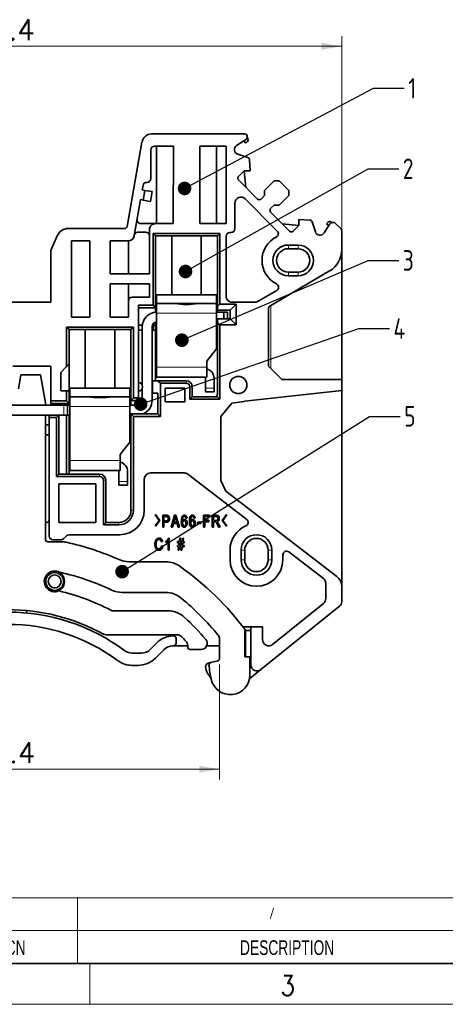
# Model space of a CAD drawing. Header units: millimetres. Extents: x 6 to 292, y 5 to 204.
# Tile 2 of 19: x 83 to 135, y 5 to 125. Entities that reach past the tile are written whole.
import ezdxf
from ezdxf import colors
from ezdxf.entities.mleader import LeaderData, LeaderLine
from ezdxf.enums import TextEntityAlignment as Align
from ezdxf.math import Vec2, Vec3

# ---------------------------------------------------------------- set-up
doc = ezdxf.new("R2010")
doc.units = ezdxf.units.MM
for name, color, linetype in [('Default', 7, 'Continuous'), ('TEXT', 7, 'Continuous'), ('可见', 7, 'Continuous'), ('图框', 7, 'Continuous'), ('尺寸层', 7, 'Continuous'), ('相切', 7, 'Continuous'), ('细实线', 7, 'Continuous'), ('轮廓线', 7, 'Continuous')]:
    doc.layers.add(name, color=color, linetype=linetype)
doc.styles.add('SEACAD_romans_shx', font='romans.shx')
doc.styles.add('SEACAD_Solid_Edge_ANSI', font='seans.ttf')
doc.dimstyles.new('DEGSON', dxfattribs={"dimtxt": 2.5, "dimasz": 2.5, "dimexe": 1.25, "dimexo": 0.75, "dimgap": 0.75, "dimtad": 1, "dimlfac": 0.666667, "dimdsep": 46, "dimtxsty": 'SEACAD_romans_shx', "dimblk1": '_SE_FILLED', "dimblk2": '_SE_FILLED', "dimsah": 1, "dimcen": 1.25, "dimadec": 1, "dimazin": 0, "dimtfac": 0.7, "dimtdec": 3, "dimtmove": 0, "dimatfit": 3, "dimfxl": 1, "dimtolj": 1, "dimarcsym": 0})

# ---------------------------------------------------------------- blocks, each defined once
blk = doc.blocks.new('_DOT')
at = {"color": 0}
blk.add_line((0, 0), (-1, 0), dxfattribs=at)
at = {"color": 0, "const_width": 0.333}
blk.add_lwpolyline([(-0.1665, 0, 1), (0.1665, 0, 1)], format="xyb", close=True, dxfattribs=at)
blk = doc.blocks.new('SE1')
at = {"layer": '可见', "color": 7, "linetype": 'Continuous', "lineweight": 35}
for p, q in [((99.07, 111.36), (110.46, 111.36)), ((110.76, 110.99), (110.85, 110.71)), ((96.07, 100.06), (97.88, 110.37)), ((99.41, 109.86), (101.72, 109.86)), ((99.68, 109.86), (99.68, 100.41)), ((101.72, 109.86), (101.71, 100.41)), ((104.95, 100.41), (104.95, 109.86)), ((104.95, 109.86), (108.18, 109.86)), ((106.98, 100.41), (106.98, 109.86)), ((108.18, 109.86), (108.18, 100.41)), ((110.56, 110.66), (109.46, 109.95)), ((110.58, 110.25), (110.32, 110.51)), ((110.77, 110.43), (110.58, 110.25)), ((98.96, 105.9), (98.96, 109.41)), ((109.6, 108.88), (110.82, 108.48)), ((111.03, 108.21), (111.11, 106.86)), ((110.38, 106.86), (109.68, 106.16)), ((111.11, 106.86), (110.38, 106.86)), ((110.38, 106.86), (110.59, 104.83)), ((98.02, 105.08), (97.92, 104.52)), ((98.46, 105.45), (98.51, 105.45)), ((112.02, 103.4), (109.68, 105.74)), ((112.86, 104.46), (114.03, 105.63)), ((114.03, 105.63), (114.66, 105.63)), ((114.66, 105.63), (115.83, 104.46)), ((97.92, 104.52), (98.23, 104.46)), ((98.23, 104.46), (98.02, 103.28)), ((99.12, 104.31), (98.23, 104.46)), ((98.91, 103.12), (99.12, 104.31)), ((112.44, 103.4), (112.86, 103.83)), ((112.86, 103.83), (112.86, 104.46)), ((115.83, 103.83), (114.66, 102.66)), ((115.83, 104.46), (115.83, 103.83)), ((97.71, 103.34), (96.93, 98.92)), ((98.02, 103.28), (97.71, 103.34)), ((98.91, 103.12), (98.02, 103.28)), ((109.23, 99.78), (109.23, 102.89)), ((110.51, 103.42), (114.43, 99.5)), ((114.03, 102.66), (113.6, 102.24)), ((114.66, 102.66), (114.03, 102.66)), ((115.94, 99.48), (113.6, 101.81)), ((99.55, 100.41), (97.73, 100.41)), ((101.71, 100.41), (99.55, 100.41)), ((108.18, 100.41), (104.95, 100.41)), ((115.03, 100.39), (117.06, 100.18)), ((116.36, 99.48), (117.06, 100.18)), ((117.06, 100.91), (118.41, 100.83)), ((117.06, 100.18), (117.06, 100.91)), ((118.68, 100.62), (119.08, 99.4)), ((120.15, 99.26), (120.86, 100.36)), ((120.44, 100.38), (120.63, 100.57)), ((120.71, 100.12), (120.44, 100.38)), ((122.18, 99.81), (121.56, 100.43)), ((87.52, 98.9), (86.76, 97.11)), ((88.9, 99.81), (95.77, 99.81)), ((97.39, 99.36), (98.35, 99.36)), ((98.8, 99.66), (98.8, 94.26)), ((99.24, 90.43), (99.25, 99.21)), ((99.25, 99.21), (107.42, 99.21)), ((99.25, 99.21), (99.55, 98.91)), ((99.54, 90.13), (99.55, 98.91)), ((99.55, 98.91), (107.12, 98.91)), ((101.53, 98.91), (101.53, 91.7)), ((105.13, 91.7), (105.13, 98.91)), ((107.42, 99.21), (107.12, 98.91)), ((107.12, 98.91), (107.12, 90.28)), ((107.42, 99.21), (107.42, 90.58)), ((108.17, 91.56), (108.17, 98.88)), ((108.78, 99.33), (108.62, 99.33)), ((122.31, 99.49), (122.31, 97.22)), ((89.27, 88.97), (89.27, 98.3)), ((91.52, 98.3), (89.27, 98.3)), ((91.52, 98.3), (91.52, 88.97)), ((94, 94.26), (94, 98.3)), ((96.19, 98.3), (94, 98.3)), ((96.24, 94.26), (96.24, 98.31)), ((115.78, 97.78), (116.98, 97.78)), ((86.76, 97.11), (86.76, 90.81)), ((116.98, 97.33), (115.78, 97.33)), ((122.31, 97.22), (122.31, 81.35)), ((98.8, 94.26), (94, 94.26)), ((113.45, 90.28), (120.83, 94.64)), ((115.78, 94.48), (116.98, 94.48)), ((116.98, 94.03), (115.78, 94.03)), ((94, 88.97), (94, 93.06)), ((94, 93.06), (98.8, 93.06)), ((96.24, 90.96), (96.24, 93.06)), ((98.8, 93.06), (98.8, 91.41)), ((99.65, 90.65), (99.65, 91.7)), ((99.65, 91.7), (107, 91.7)), ((107, 91.7), (107, 90.65)), ((114.36, 92.24), (112.11, 90.91)), ((76.26, 90.81), (86.76, 90.81)), ((96.24, 88.97), (96.24, 90.96)), ((98.8, 91.41), (96.69, 91.41)), ((97.44, 90.43), (99.24, 90.43)), ((97.44, 90.43), (97.44, 80.98)), ((99.24, 90.43), (99.54, 90.13)), ((99.65, 90.65), (101.88, 90.65)), ((99.65, 89.45), (99.65, 90.65)), ((99.65, 90.65), (99.65, 90.65)), ((107, 90.65), (99.65, 90.65)), ((101.08, 90.65), (101.08, 90.65)), ((104.77, 90.65), (107, 90.65)), ((105.58, 90.65), (105.58, 90.65)), ((107, 90.65), (107, 89.45)), ((107, 90.65), (107, 90.65)), ((107.12, 90.28), (107.42, 90.58)), ((107.12, 89.83), (107.12, 90.28)), ((107.42, 90.58), (109.41, 90.58)), ((109.41, 90.58), (108.66, 89.83)), ((111.73, 90.81), (108.92, 90.81)), ((109.41, 90.58), (109.41, 88.03)), ((113.36, 90.09), (113.45, 90.28)), ((97.44, 90.13), (99.54, 90.13)), ((99.54, 90.13), (99.54, 89.59)), ((99.65, 82.85), (99.65, 89.45)), ((107, 89.6), (107.91, 89.6)), ((107, 85.11), (107, 89.45)), ((107.12, 89.83), (107.12, 89.6)), ((108.66, 89.83), (107.12, 89.83)), ((107.91, 89.6), (108.36, 89.6)), ((107.91, 88.78), (107.91, 89.6)), ((108.36, 89.6), (108.36, 88.85)), ((108.66, 88.78), (108.66, 89.83)), ((113.36, 82.98), (113.36, 90.09)), ((91.52, 88.97), (89.27, 88.97)), ((96.24, 88.97), (94, 88.97)), ((97.44, 87.98), (97.93, 87.98)), ((99.15, 87.98), (99.54, 87.98)), ((99.54, 88.38), (99.54, 87.98)), ((99.54, 87.38), (99.54, 87.98)), ((107.12, 88.4), (107, 88.4)), ((107.12, 88.78), (108.66, 88.78)), ((107.12, 88.33), (107.12, 88.78)), ((107.12, 88.33), (107.12, 79.55)), ((107.42, 88.03), (107.12, 88.33)), ((109.41, 88.03), (107.42, 88.03)), ((107.42, 88.03), (107.42, 78.95)), ((108.36, 88.85), (108.28, 88.78)), ((109.41, 88.03), (108.66, 88.78)), ((88.67, 82.93), (88.67, 87.77)), ((88.67, 87.77), (96.85, 87.77)), ((88.67, 87.77), (88.97, 87.47)), ((88.97, 83.23), (88.97, 87.47)), ((88.97, 87.47), (96.54, 87.47)), ((90.95, 87.47), (90.95, 80.3)), ((94.55, 80.3), (94.55, 87.47)), ((96.85, 87.77), (96.54, 87.47)), ((96.54, 87.47), (96.54, 78.8)), ((96.85, 87.77), (96.84, 79.1)), ((97.92, 87.38), (97.44, 87.38)), ((97.92, 80.67), (97.92, 87.8)), ((99.12, 87.8), (99.12, 78.8)), ((99.54, 87.38), (99.12, 87.38)), ((99.54, 87.38), (99.54, 81.2)), ((107, 85.11), (105.8, 83.61)), ((88.97, 83.23), (88.67, 82.93)), ((88.97, 79.97), (88.97, 83.23)), ((105.8, 83.61), (105.8, 82.85)), ((82.11, 82.97), (86.76, 82.97)), ((83.08, 81.92), (82.78, 80.22)), ((85.48, 81.92), (83.08, 81.92)), ((86.08, 78.52), (85.48, 81.92)), ((86.76, 82.97), (86.76, 78.73)), ((88.67, 82.93), (87.96, 82.22)), ((87.96, 82.22), (87.96, 79.97)), ((87.96, 82.22), (87.96, 82.22)), ((99.65, 82.85), (99.65, 81.65)), ((105.8, 81.65), (105.8, 82.85)), ((114.99, 81.35), (113.36, 82.98)), ((97.44, 80.98), (97.44, 80.98)), ((97.44, 79.93), (97.44, 80.98)), ((99.17, 81.2), (99.84, 81.2)), ((99.17, 79.7), (99.17, 81.2)), ((105.5, 81.65), (99.65, 81.65)), ((99.84, 81.2), (103.29, 81.2)), ((100.14, 80.9), (99.84, 81.2)), ((100.14, 80.9), (100.14, 76.85)), ((103.29, 80.9), (100.14, 80.9)), ((105.5, 81.65), (105.8, 81.65)), ((105.65, 81.5), (105.65, 80.3)), ((106.7, 80.3), (106.7, 81.5)), ((122.31, 81.35), (114.99, 81.35)), ((122.31, 81.35), (122.31, 80.02)), ((87.96, 79.97), (88.67, 79.97)), ((88.67, 78.73), (88.67, 79.97)), ((88.67, 79.97), (88.97, 79.97)), ((88.97, 78.43), (88.97, 79.97)), ((89.07, 79.25), (89.07, 80.3)), ((89.07, 80.3), (96.42, 80.3)), ((96.42, 80.3), (96.42, 79.25)), ((97.44, 79.93), (97.44, 79.1)), ((97.44, 79.93), (97.44, 79.93)), ((97.92, 78.8), (97.92, 80.24)), ((99.84, 79.7), (99.17, 79.7)), ((99.84, 77.15), (99.84, 79.7)), ((100.74, 78.63), (100.74, 80.3)), ((100.74, 80.3), (103.14, 80.3)), ((103.14, 80.3), (103.14, 78.63)), ((103.74, 78.95), (103.74, 80.45)), ((104.04, 80.45), (104.04, 79.25)), ((105.65, 80.3), (105.65, 79.85)), ((106.7, 79.85), (105.65, 79.85)), ((106.7, 79.85), (106.7, 80.3)), ((110.45, 78.69), (122.31, 80.02)), ((122.31, 80.02), (122.31, 56.08)), ((86.08, 78.2), (86.08, 78.52)), ((86.76, 78.73), (88.67, 78.73)), ((86.76, 78.73), (86.76, 78.43)), ((86.76, 78.43), (88.97, 78.43)), ((87.17, 78.43), (87.17, 78.2)), ((88.67, 78.73), (88.97, 78.43)), ((88.67, 78.2), (88.67, 78.43)), ((88.97, 78.43), (88.97, 78.2)), ((89.07, 79.25), (91.3, 79.25)), ((89.07, 78.05), (89.07, 79.25)), ((89.07, 79.25), (89.07, 79.25)), ((96.42, 79.25), (89.07, 79.25)), ((90.5, 79.25), (90.5, 79.25)), ((94.19, 79.25), (96.42, 79.25)), ((95, 79.25), (95, 79.25)), ((96.42, 79.25), (96.42, 78.05)), ((96.42, 79.25), (96.42, 79.25)), ((96.84, 79.1), (96.54, 78.8)), ((96.54, 78.8), (97.44, 78.8)), ((96.54, 78.8), (96.54, 78.2)), ((96.84, 79.1), (97.44, 79.1)), ((97.44, 78.8), (97.44, 79.1)), ((103.14, 78.63), (100.74, 78.63)), ((103.74, 78.95), (104.04, 79.25)), ((107.42, 78.95), (103.74, 78.95)), ((104.04, 79.25), (107.12, 79.25)), ((107.12, 79.25), (107.42, 78.95)), ((107.51, 76.84), (108.89, 78.45)), ((110.39, 78.68), (108.89, 78.45)), ((88.33, 78.2), (74.68, 78.2)), ((88.33, 78.2), (88.78, 78.2)), ((89.07, 78.2), (88.78, 78.2)), ((88.78, 77), (88.78, 78.2)), ((89.07, 71.45), (89.07, 78.05)), ((96.42, 78.2), (97.32, 78.2)), ((96.42, 73.71), (96.42, 78.05)), ((99.84, 77.15), (96.54, 77.15)), ((96.54, 65.38), (96.54, 77.15)), ((96.54, 77.15), (96.84, 76.85)), ((100.14, 76.85), (99.84, 77.15)), ((88.33, 77), (74.68, 77)), ((86.08, 61.82), (86.08, 77)), ((86.53, 77), (86.53, 76.7)), ((87.43, 76.7), (86.53, 76.7)), ((86.53, 76.7), (86.53, 62.83)), ((87.43, 76.7), (87.73, 77)), ((87.43, 69.5), (87.43, 76.7)), ((87.73, 77), (87.73, 69.8)), ((88.78, 77), (88.33, 77)), ((88.67, 69.8), (88.67, 77)), ((88.78, 77), (89.07, 77)), ((88.97, 77), (88.97, 69.8)), ((96.54, 77), (96.42, 77)), ((100.14, 76.85), (96.84, 76.85)), ((96.84, 76.85), (96.84, 65.38)), ((107.51, 69), (107.51, 76.84)), ((86.08, 75.8), (86.53, 75.8)), ((86.08, 74.6), (86.53, 74.6)), ((96.42, 73.71), (95.22, 72.21)), ((95.22, 72.21), (95.22, 71.45)), ((89.07, 71.45), (89.07, 70.25)), ((95.22, 70.25), (95.22, 71.45)), ((87.73, 69.8), (87.43, 69.5)), ((87.73, 69.8), (92.71, 69.8)), ((94.92, 70.25), (89.07, 70.25)), ((94.92, 70.25), (95.22, 70.25)), ((95.07, 70.1), (95.07, 68.9)), ((96.12, 68.9), (96.12, 70.1)), ((98.91, 69.93), (103.05, 69.93)), ((92.71, 69.5), (87.43, 69.5)), ((87.73, 63.88), (87.73, 68.6)), ((87.73, 68.6), (92.26, 68.6)), ((92.26, 68.6), (92.26, 63.88)), ((93.16, 63.58), (93.16, 69.05)), ((93.46, 69.05), (93.46, 63.88)), ((95.07, 68.9), (95.07, 68.45)), ((96.12, 68.45), (96.12, 68.9)), ((98.16, 65.38), (98.16, 69.18)), ((103.5, 69.77), (110.7, 64.24)), ((108.15, 67.71), (107.51, 69)), ((96.12, 68.45), (95.07, 68.45)), ((121.72, 57.27), (108.15, 67.71)), ((86.08, 63.88), (86.23, 63.88)), ((87.73, 63.88), (92.26, 63.88)), ((93.16, 63.58), (93.46, 63.88)), ((93.46, 63.88), (95.04, 63.88)), ((99.5, 64.8), (99.53, 64.84)), ((99.99, 64.14), (99.5, 64.8)), ((99.5, 63.48), (99.99, 64.14)), ((99.53, 64.84), (100.06, 64.14)), ((100.06, 64.14), (99.53, 63.44)), ((100.42, 63.32), (100.42, 64.77)), ((100.57, 64.6), (100.57, 64.08)), ((100.57, 63.91), (100.57, 63.32)), ((101.47, 63.32), (101.88, 64.77)), ((101.78, 63.92), (102.15, 63.92)), ((101.88, 64.77), (102.04, 64.77)), ((102.15, 63.92), (101.96, 64.62)), ((102.04, 64.77), (102.48, 63.32)), ((103.39, 64.41), (103.26, 64.4)), ((104.38, 64.41), (104.25, 64.4)), ((104.67, 63.93), (105.08, 63.93)), ((104.67, 63.75), (104.67, 63.93)), ((105.08, 63.93), (105.08, 63.75)), ((105.4, 64.77), (106.13, 64.77)), ((105.4, 63.32), (105.4, 64.77)), ((105.55, 64.6), (105.55, 64.15)), ((106.13, 64.6), (105.55, 64.6)), ((105.55, 64.15), (106.06, 64.15)), ((105.55, 63.98), (105.55, 63.32)), ((106.06, 63.98), (105.55, 63.98)), ((106.06, 64.15), (106.06, 63.98)), ((106.13, 64.77), (106.13, 64.6)), ((106.47, 63.32), (106.47, 64.77)), ((106.62, 64.61), (106.62, 64.13)), ((106.62, 63.96), (106.62, 63.32)), ((107.7, 64.14), (108.22, 64.84)), ((108.22, 63.44), (107.7, 64.14)), ((108.26, 64.8), (107.77, 64.14)), ((107.77, 64.14), (108.26, 63.48)), ((108.22, 64.84), (108.26, 64.8)), ((86.54, 62.23), (86.54, 62.78)), ((95.04, 63.58), (93.16, 63.58)), ((99.53, 63.44), (99.5, 63.48)), ((100.57, 63.32), (100.42, 63.32)), ((101.62, 63.32), (101.47, 63.32)), ((101.74, 63.76), (101.62, 63.32)), ((102.19, 63.76), (101.74, 63.76)), ((102.32, 63.32), (102.19, 63.76)), ((102.48, 63.32), (102.32, 63.32)), ((105.08, 63.75), (104.67, 63.75)), ((105.55, 63.32), (105.4, 63.32)), ((106.62, 63.32), (106.47, 63.32)), ((107.43, 63.32), (107.25, 63.32)), ((108.26, 63.48), (108.22, 63.44)), ((88.12, 61.52), (86.38, 61.52)), ((88, 61.78), (86.99, 61.78)), ((88.65, 62.25), (88.32, 61.92)), ((88.97, 62.38), (95.16, 62.38)), ((100.41, 61.56), (100.27, 61.51)), ((100.81, 61.42), (100.81, 61.6)), ((101.07, 60.5), (101.07, 61.64)), ((101.12, 61.96), (101.21, 61.96)), ((101.21, 61.96), (101.21, 60.5)), ((102.23, 61.55), (102.45, 61.55)), ((102.23, 61.41), (102.23, 61.55)), ((102.43, 61.41), (102.23, 61.41)), ((102.37, 61.05), (102.43, 61.41)), ((102.45, 61.55), (102.52, 61.98)), ((102.54, 61.41), (102.48, 61.05)), ((102.52, 61.98), (102.63, 61.98)), ((102.77, 61.41), (102.54, 61.41)), ((102.63, 61.98), (102.56, 61.55)), ((102.56, 61.55), (102.79, 61.55)), ((102.72, 61.05), (102.77, 61.41)), ((102.79, 61.55), (102.86, 61.98)), ((102.88, 61.41), (102.83, 61.05)), ((102.86, 61.98), (102.97, 61.98)), ((103.03, 61.41), (102.88, 61.41)), ((102.97, 61.98), (102.9, 61.55)), ((102.9, 61.55), (103.03, 61.55)), ((103.03, 61.55), (103.03, 61.41)), ((100.29, 61.01), (100.43, 60.97)), ((101.21, 60.5), (101.07, 60.5)), ((102.23, 61.05), (102.37, 61.05)), ((102.23, 60.9), (102.23, 61.05)), ((102.35, 60.9), (102.23, 60.9)), ((102.29, 60.48), (102.35, 60.9)), ((102.4, 60.48), (102.29, 60.48)), ((102.46, 60.9), (102.4, 60.48)), ((102.69, 60.9), (102.46, 60.9)), ((102.48, 61.05), (102.72, 61.05)), ((102.63, 60.48), (102.69, 60.9)), ((102.74, 60.48), (102.63, 60.48)), ((102.8, 60.9), (102.74, 60.48)), ((103.03, 60.9), (102.8, 60.9)), ((102.83, 61.05), (103.03, 61.05)), ((103.03, 61.05), (103.03, 60.9)), ((108.66, 60.51), (108.66, 59.31)), ((110.01, 59.31), (110.01, 60.51)), ((110.46, 60.51), (110.46, 59.31)), ((113.31, 59.31), (113.31, 60.51)), ((113.76, 60.51), (113.76, 59.31)), ((115.83, 60.29), (120.07, 57.03)), ((100.79, 59.08), (96.3, 59.08)), ((115.11, 59.31), (115.11, 59.93)), ((120.36, 56.44), (120.36, 54.58)), ((122.31, 56.08), (122.31, 54.23)), ((95.48, 55.33), (100.76, 55.33)), ((83.76, 53.13), (83.76, 52.83)), ((101.06, 53.08), (94.42, 53.08)), ((122.03, 53.64), (112.43, 45.9)), ((120.08, 54), (113.85, 48.97)), ((111.21, 51.13), (110.23, 51.13)), ((110.46, 47.46), (110.46, 50.68)), ((110.46, 50.68), (110.58, 50.68)), ((110.58, 50.68), (111.21, 50.68)), ((111.21, 51.13), (112.63, 51.13)), ((111.21, 50.68), (111.21, 51.13)), ((111.21, 47.46), (111.21, 50.68)), ((112.63, 51.13), (112.63, 49.56)), ((93.53, 50.16), (102.19, 50.16)), ((101.76, 50.01), (101.66, 50.01)), ((102.06, 49.11), (102.06, 49.71)), ((107.38, 49.63), (107.38, 47.28)), ((99.75, 49.22), (98.89, 48.36)), ((99.53, 47.3), (100.6, 48.37)), ((101.66, 48.81), (101.76, 48.81)), ((103.48, 48.81), (101.76, 48.81)), ((103.48, 48.84), (103.48, 48.66)), ((103.78, 48.36), (105.11, 48.36)), ((107.38, 48.81), (105.8, 48.81)), ((97.83, 47.92), (96.7, 47.92)), ((107.16, 46.99), (106.3, 46.76)), ((110.58, 47.46), (110.46, 47.46)), ((111.21, 47.46), (110.58, 47.46)), ((111.09, 45.24), (111.09, 47.46)), ((111.09, 47.01), (111.21, 47.01)), ((111.21, 46.48), (111.21, 47.46)), ((96.7, 46.42), (97.41, 46.42)), ((105.99, 46.68), (106.28, 46.76)), ((112.43, 45.9), (111.04, 44.78)), ((106.33, 44.8), (105.9, 45.45))]:
    blk.add_line(p, q, dxfattribs=at)
for centre, radius in [((109.67, 80.68), 1.05), ((87.21, 56.68), 1.09), ((87.21, 56.68), 0.788)]:
    blk.add_circle(centre, radius, dxfattribs=at)
for centre, radius, start, end in [((99.07, 110.16), 1.2, 90, 170), ((110.46, 111.06), 0.3, 7.018, 90), ((110.31, 111.04), 0.45, 302.8022, 7.018), ((110.56, 110.64), 0.3, 315, 12.3465), ((99.41, 109.41), 0.45, 89.9917, 179.9917), ((109.78, 109.45), 0.6, 122.8022, 251.7709), ((110.73, 108.19), 0.3, 3.4987, 71.8021), ((98.51, 105.9), 0.45, 270, 359.9917), ((109.89, 105.95), 0.3, 135.0042, 225.0042), ((98.46, 105), 0.45, 90, 170), ((109.98, 102.89), 0.75, 45, 179.9917), ((112.22, 103.62), 0.3, 225.6549, 315), ((113.82, 102.02), 0.3, 135, 225), ((95.77, 100.11), 0.3, 270, 350), ((97.73, 100.86), 0.45, 170, 269.9917), ((99.55, 99.66), 0.75, 89.9917, 179.9964), ((118.39, 100.53), 0.3, 18.1979, 86.4771), ((120.84, 100.36), 0.3, 58.9336, 135), ((121.24, 100.11), 0.45, 44.9987, 147.1978), ((121.23, 101), 0.45, 238.9336, 260.7013), ((88.9, 98.31), 1.5, 90, 156.9866), ((96.19, 99.05), 0.75, 270, 350), ((97.39, 98.91), 0.45, 89.9917, 170), ((98.35, 98.91), 0.45, 359.9982, 89.9917), ((108.62, 98.88), 0.45, 89.9917, 179.9964), ((108.78, 99.78), 0.45, 269.9917, 359.9917), ((115.78, 95.91), 3.22, 117.0376, 243.2873), ((114.11, 99.18), 0.45, 297.0376, 45), ((116.15, 99.69), 0.3, 225, 315.0042), ((119.65, 99.59), 0.6, 198.2291, 327.1978), ((121.86, 99.49), 0.45, 0, 44.999), ((115.78, 95.91), 1.88, 90, 270), ((116.98, 95.91), 1.87, 270, 90), ((115.78, 95.91), 1.43, 90, 270), ((116.98, 95.91), 1.42, 270, 90), ((119.31, 97.22), 3, 300.5672, 0), ((114.13, 92.63), 0.45, 300.5672, 63.2873), ((108.92, 91.56), 0.75, 179.9964, 270), ((96.69, 90.96), 0.45, 90, 180), ((103.33, 99.62), 9.09, 260.8596, 279.1404), ((111.73, 91.56), 0.75, 270, 300.5676), ((99.72, 87.8), 1.8, 92.2913, 180), ((99.72, 87.8), 0.6, 96.8887, 180), ((99.54, 87.68), 0.3, 90, 270), ((105.5, 81.5), 1.2, 0, 75.5225), ((97.44, 80.45), 0.525, 270, 90), ((103.29, 80.45), 0.75, 0, 90), ((103.29, 80.45), 0.45, 0, 90), ((105.5, 81.5), 0.15, 0, 90), ((106.82, 79.55), 0.3, 270, 359.9965), ((92.75, 88.22), 9.09, 260.8596, 279.1404), ((97.32, 78.8), 0.6, 270, 360), ((97.32, 78.8), 1.8, 293.5565, 0), ((110.62, 77.2), 1.5, 96.3766, 98.9041), ((94.92, 70.1), 1.2, 0, 75.5225), ((92.71, 69.05), 0.75, 0.0042, 90), ((94.92, 70.1), 0.15, 0, 90), ((98.91, 69.18), 0.75, 90, 180), ((103.05, 69.18), 0.75, 52.4259, 90), ((92.71, 69.05), 0.45, 0.0042, 90), ((95.04, 65.38), 1.8, 270, 359.9958), ((95.04, 65.38), 1.5, 270, 359.9958), ((95.16, 65.38), 3, 270, 0), ((86.23, 64.18), 0.3, 270, 0), ((110.42, 63.88), 0.45, 293.4032, 52.4259), ((86.98, 62.83), 0.45, 180, 186.5671), ((111.88, 60.51), 3.23, 113.4032, 180), ((86.38, 61.82), 0.3, 180, 270), ((86.99, 62.23), 0.45, 180, 270), ((88, 62.23), 0.45, 270, 315), ((88.12, 59.12), 2.4, 77.6378, 90), ((81.51, 28.93), 33.3, 65.9546, 77.6378), ((88.97, 61.93), 0.45, 90, 135), ((100.38, 62.23), 0.912, 297.7669, 319.4521), ((111.88, 60.51), 1.88, 0, 180), ((111.88, 60.51), 1.43, 0, 180), ((115.56, 59.93), 0.45, 52.4259, 180), ((96.3, 62.08), 3, 245.9546, 270), ((100.79, 56.08), 3, 54.6186, 90), ((111.88, 59.31), 3.22, 180, 0), ((111.88, 59.31), 1.88, 180, 0), ((111.88, 59.31), 1.43, 180, 0), ((87.21, 56.68), 1.27, 61.2334, 293.7879), ((81.51, 28.93), 29.55, 64.5854, 77.6632), ((81.51, 28.93), 36.3, 36.8124, 54.6186), ((119.61, 56.44), 0.75, 0, 52.4259), ((120.81, 56.08), 1.5, 0, 52.4259), ((81.51, 28.93), 27.3, 62.5857, 76.8425), ((95.48, 58.33), 3, 244.5854, 270), ((100.76, 52.33), 3, 50.5588, 90), ((81.51, 28.93), 33.3, 39.4841, 50.5588), ((119.61, 54.58), 0.75, 308.8934, 0), ((121.56, 54.23), 0.75, 308.8836, 0), ((81.51, 28.93), 24.3, 61.3119, 118.6881), ((94.42, 53.83), 0.75, 242.5857, 270), ((101.06, 50.08), 3, 47.2544, 90), ((81.51, 28.93), 24, 53.4423, 126.5577), ((81.51, 28.93), 31.8, 40.5234, 47.2544), ((81.51, 28.93), 22.5, 53.4423, 126.5577), ((93.53, 50.91), 0.75, 241.3119, 270), ((101.66, 47.31), 2.7, 90, 135), ((101.76, 49.71), 0.3, 0, 90), ((102.19, 49.41), 0.75, 44.7172, 90), ((81.51, 28.93), 29.85, 43.1737, 44.7172), ((102.73, 48.84), 0.75, 0, 43.1737), ((105.11, 49.11), 0.75, 270, 40.5234), ((106.63, 49.63), 0.75, 0, 39.4841), ((113.38, 49.56), 0.75, 180, 308.8934), ((96.7, 49.42), 1.5, 233.4423, 270), ((97.83, 49.42), 1.5, 270, 315), ((101.66, 47.31), 1.5, 90, 135), ((101.76, 49.11), 0.3, 270, 0), ((103.78, 48.66), 0.3, 180, 270), ((96.7, 49.42), 3, 233.4423, 270), ((97.41, 49.42), 3, 270, 315), ((107.08, 47.28), 0.3, 285, 0), ((106.11, 46.24), 0.45, 105.0167, 181.4039), ((107.16, 46.27), 1.5, 181.4039, 213.2556), ((106.38, 46.47), 0.3, 105, 185.19), ((119.97, 47.71), 13.95, 185.19, 192.316), ((111.96, 46.48), 0.75, 180, 308.8836), ((108.69, 45.24), 2.4, 192.316, 360)]:
    blk.add_arc(centre, radius, start, end, dxfattribs=at)
for points, knots in [([(100.42, 64.77), (100.51, 64.77), (100.67, 64.77), (100.96, 64.78), (101.18, 64.69), (101.29, 64.32), (101.22, 63.95), (100.82, 63.9), (100.65, 63.91), (100.57, 63.91)], [0, 0, 0, 0, 0.125, 0.25, 0.375, 0.5, 0.75, 0.875, 1, 1, 1, 1]), ([(102.82, 64.07), (102.91, 64.26), (103.19, 64.32), (103.39, 64.03), (103.44, 63.69), (103.23, 63.23), (102.85, 63.31), (102.69, 63.63), (102.69, 64.2), (102.74, 64.5), (102.85, 64.72), (103.12, 64.81), (103.33, 64.67), (103.38, 64.51), (103.39, 64.41)], [0, 0, 0, 0, 0.125, 0.1875, 0.25, 0.375, 0.5, 0.625, 0.6875, 0.75, 0.8125, 0.875, 0.9375, 1, 1, 1, 1]), ([(103.26, 64.4), (103.25, 64.45), (103.23, 64.53), (103.15, 64.63), (103.01, 64.63), (102.9, 64.53), (102.85, 64.41), (102.82, 64.2), (102.82, 64.07)], [0, 0, 0, 0, 0.125, 0.25, 0.375, 0.5, 0.75, 1, 1, 1, 1]), ([(102.84, 63.79), (102.84, 63.73), (102.86, 63.57), (103.09, 63.36), (103.31, 63.62), (103.24, 64.12), (102.97, 64.12), (102.86, 63.95), (102.84, 63.84), (102.84, 63.79)], [0, 0, 0, 0, 0.097913, 0.279597, 0.461282, 0.642966, 0.824651, 0.912325, 1, 1, 1, 1]), ([(103.82, 64.07), (103.86, 64.15), (103.98, 64.28), (104.24, 64.25), (104.38, 64.03), (104.43, 63.69), (104.23, 63.23), (103.84, 63.31), (103.68, 63.63), (103.68, 64.21), (103.73, 64.5), (103.85, 64.72), (104.11, 64.81), (104.33, 64.67), (104.37, 64.51), (104.38, 64.41)], [0, 0, 0, 0, 0.0625, 0.125, 0.1875, 0.25, 0.375, 0.5, 0.625, 0.6875, 0.75, 0.8125, 0.875, 0.9375, 1, 1, 1, 1]), ([(104.25, 64.4), (104.24, 64.45), (104.22, 64.53), (104.11, 64.66), (103.93, 64.6), (103.86, 64.44), (103.83, 64.3), (103.82, 64.17), (103.82, 64.07)], [0, 0, 0, 0, 0.125, 0.25, 0.5, 0.625, 0.75, 1, 1, 1, 1]), ([(103.84, 63.79), (103.84, 63.73), (103.85, 63.61), (104.01, 63.39), (104.22, 63.5), (104.28, 63.74), (104.25, 63.99), (104.09, 64.14), (103.87, 64.04), (103.84, 63.88), (103.84, 63.79)], [0, 0, 0, 0, 0.097753, 0.223969, 0.350186, 0.494082, 0.637978, 0.744881, 0.851784, 1, 1, 1, 1]), ([(106.47, 64.77), (106.61, 64.77), (106.79, 64.77), (107.15, 64.77), (107.32, 64.63), (107.38, 64.19), (107.19, 64.01), (107.04, 63.98)], [0, 0, 0, 0, 0.25, 0.375, 0.5, 0.75, 1, 1, 1, 1]), ([(107.25, 63.32), (107.22, 63.38), (107.18, 63.47), (107.13, 63.57), (107.06, 63.73), (106.97, 63.88), (106.92, 63.94), (106.86, 63.96)], [0, 0, 0, 0, 0.25, 0.375, 0.5, 0.75, 1, 1, 1, 1]), ([(107.04, 63.98), (107.1, 63.94), (107.17, 63.86), (107.3, 63.6), (107.37, 63.44), (107.43, 63.32)], [0, 0, 0, 0, 0.25, 0.5, 1, 1, 1, 1]), ([(100.43, 60.97), (100.39, 60.76), (100.24, 60.48), (99.62, 60.44), (99.44, 61.08), (99.49, 61.62), (99.76, 62.01), (100.25, 61.97), (100.38, 61.72), (100.41, 61.56)], [0, 0, 0, 0, 0.125, 0.25, 0.5, 0.625, 0.75, 0.875, 1, 1, 1, 1])]:
    blk.add_open_spline(points, degree=3, knots=knots, dxfattribs=at)
for points in [[(100.57, 64.08), (100.63, 64.08), (100.74, 64.08), (100.94, 64.07), (101.08, 64.15), (101.12, 64.35), (101.06, 64.55), (100.95, 64.6), (100.73, 64.6), (100.63, 64.6), (100.57, 64.6)], [(101.96, 64.62), (101.92, 64.38), (101.84, 64.15), (101.78, 63.92)], [(106.62, 64.13), (106.68, 64.13), (106.79, 64.13), (106.99, 64.12), (107.15, 64.18), (107.21, 64.37), (107.17, 64.55), (106.98, 64.62), (106.8, 64.61), (106.68, 64.61), (106.62, 64.61)], [(106.86, 63.96), (106.81, 63.97), (106.7, 63.96), (106.62, 63.96)], [(100.27, 61.51), (100.24, 61.66), (100.14, 61.83), (99.78, 61.82), (99.63, 61.52), (99.62, 61.17), (99.63, 60.88), (99.9, 60.58), (100.2, 60.7), (100.27, 60.89), (100.29, 61.01)], [(100.81, 61.6), (100.95, 61.68), (101.07, 61.82), (101.12, 61.96)]]:
    blk.add_open_spline(points, degree=3, dxfattribs=at)
at = {"layer": '相切', "color": 7, "linetype": 'Continuous', "lineweight": 13}
for p, q in [((115.78, 97.78), (115.78, 97.33)), ((116.98, 97.33), (116.98, 97.78)), ((115.78, 94.03), (115.78, 94.48)), ((116.98, 94.48), (116.98, 94.03)), ((113.64, 90.39), (113.64, 82.7)), ((107, 89.45), (99.65, 89.45)), ((99.65, 82.85), (105.8, 82.85)), ((103.29, 80.9), (103.29, 81.2)), ((103.74, 80.45), (104.04, 80.45)), ((105.65, 80.3), (106.7, 80.3)), ((88.33, 77), (88.33, 78.2)), ((96.42, 78.05), (89.07, 78.05)), ((89.07, 71.45), (95.22, 71.45)), ((92.71, 69.8), (92.71, 69.5)), ((93.46, 69.05), (93.16, 69.05)), ((95.07, 68.9), (96.12, 68.9)), ((96.84, 65.38), (96.54, 65.38)), ((95.04, 63.58), (95.04, 63.88)), ((110.01, 60.51), (110.46, 60.51)), ((113.31, 60.51), (113.76, 60.51)), ((110.01, 59.31), (110.46, 59.31)), ((113.31, 59.31), (113.76, 59.31)), ((110.58, 47.46), (110.58, 50.68))]:
    blk.add_line(p, q, dxfattribs=at)
blk.add_circle((87.21, 56.68), 1.24, dxfattribs=at)
blk = doc.blocks.new('DMBLK18')
at = {"layer": '尺寸层', "linetype": 'Continuous', "lineweight": 13, "transparency": 16777216}
for points in [[(43.21, 122.49), (40.71, 122.08), (43.21, 121.66)], [(119.81, 122.49), (119.81, 121.66), (122.31, 122.08)]]:
    blk.add_hatch(color=7, dxfattribs=at).paths.add_polyline_path(points)
at = {"layer": '尺寸层', "color": 7, "linetype": 'Continuous', "lineweight": 13, "transparency": 16777216}
for p, q in [((40.71, 82.1), (40.71, 123.33)), ((122.31, 97.97), (122.31, 123.33)), ((122.31, 122.08), (40.71, 122.08))]:
    blk.add_line(p, q, dxfattribs=at)
at = {"layer": '尺寸层', "color": 7, "linetype": 'Continuous', "lineweight": 13, "transparency": 16777216, "style": 'SEACAD_romans_shx'}
blk.add_text('54.4', height=2.5, dxfattribs=at).set_placement((77.28, 125.33), align=Align.TOP_LEFT)
blk = doc.blocks.new('_SE_FILLED')
at = {"color": 0}
blk.add_line((0, 0), (-1, 0), dxfattribs=at)
blk.add_solid([(0, 0), (-1, -0.1665), (-1, 0.1665), (0, 0)], dxfattribs=at)
blk = doc.blocks.new('DMBLK20')
at = {"layer": '尺寸层', "linetype": 'Continuous', "lineweight": 13, "transparency": 16777216}
for points in [[(58.24, 33.32), (58.24, 34.15), (55.74, 33.74)], [(104.88, 33.32), (107.38, 33.74), (104.88, 34.15)]]:
    blk.add_hatch(color=7, dxfattribs=at).paths.add_polyline_path(points)
at = {"layer": '尺寸层', "color": 7, "linetype": 'Continuous', "lineweight": 13, "transparency": 16777216}
for p, q in [((55.74, 45.88), (55.74, 32.49)), ((107.38, 46.53), (107.38, 32.49)), ((107.38, 33.74), (55.74, 33.74))]:
    blk.add_line(p, q, dxfattribs=at)
at = {"layer": '尺寸层', "color": 7, "linetype": 'Continuous', "lineweight": 13, "transparency": 16777216, "style": 'SEACAD_romans_shx'}
blk.add_text('34.4', height=2.5, dxfattribs=at).set_placement((77.34, 36.99), align=Align.TOP_LEFT)
blk = doc.blocks.new('SE6')
at = {"layer": '细实线', "color": 7, "linetype": 'Continuous', "lineweight": 13}
for p, q in [((73, 18), (73, 14)), ((90, 18), (90, 14)), ((140, 18), (140, 14)), ((153, 18), (153, 14)), ((65, 14), (167, 14)), ((73, 14), (73, 10)), ((90, 14), (90, 10)), ((140, 14), (140, 10)), ((153, 14), (153, 10))]:
    blk.add_line(p, q, dxfattribs=at)
blk.add_lwpolyline([(65, 10), (65, 18), (167, 18), (167, 10), (65, 10)], dxfattribs=at)
at = {"layer": '细实线', "color": 7, "linetype": 'Continuous', "lineweight": 5, "style": 'SEACAD_Solid_Edge_ANSI', "width": 0.7}
for s, p in [('REV', (67.6, 12.83)), ('ECN', (80.1, 12.83)), ('DESCRIPTION', (109.87, 12.83)), ('DRFT', (144.63, 12.83)), ('DATE', (158.13, 12.83))]:
    blk.add_text(s, height=1.8, dxfattribs=at).set_placement(p, align=Align.TOP_LEFT)
blk = doc.blocks.new('A4-drawing_frame')
at = {"layer": '细实线', "color": 7, "linetype": 'Continuous', "lineweight": 13}
for p, q in [((-200.5, 5), (-200.5, 0)), ((-286.5, 0), (0, 0))]:
    blk.add_line(p, q, dxfattribs=at)
at = {"layer": '轮廓线', "color": 7, "linetype": 'Continuous', "lineweight": 35}
blk.add_line((-282, 5), (-5, 5), dxfattribs=at)
at = {"layer": 'TEXT', "insert": (-176.29, 1.04), "char_height": 2.5, "width": 1.8836, "attachment_point": 8, "style": 'SEACAD_romans_shx'}
blk.add_mtext('{\\fromans|b0||i0||c0|p34;\\C7;\\H2.5;\\W0.8;3}', dxfattribs=at)

msp = doc.modelspace()

# ---------------------------------------------------------------- block references
at = {"layer": '图框', "color": 7}
msp.add_blockref('A4-drawing_frame', (292, 5), dxfattribs=at)
at = {"layer": '尺寸层'}
msp.add_blockref('SE1', (0, 0), dxfattribs=at)
at = {"layer": '细实线'}
msp.add_blockref('SE6', (0, 0), dxfattribs=at)

# ---------------------------------------------------------------- dimensions: what is measured, and where the dimension line sits
at = {"layer": '尺寸层', "color": 7, "linetype": 'Continuous', "lineweight": 13}
dim = msp.add_linear_dim(base=(40.708, 122.076), p1=(122.308, 81.353), p2=(40.708, 81.353), text='\\A1;<>', dimstyle='DEGSON', dxfattribs=at)
dim.commit()
dim.dimension.update_dxf_attribs({"geometry": 'DMBLK18', "text_midpoint": (81.508, 122.076), "dimtype": 160})
dim = msp.add_linear_dim(base=(55.744, 33.737), p1=(107.38, 47.282), p2=(55.744, 46.626), text='\\A1;<>', dimstyle='DEGSON', override={"dimdec": 1}, dxfattribs=at)
dim.commit()
dim.dimension.update_dxf_attribs({"geometry": 'DMBLK20', "text_midpoint": (81.562, 33.737), "dimtype": 160})

# ---------------------------------------------------------------- leaders
at = {"layer": 'Default', "color": 7, "linetype": 'Continuous', "lineweight": 13}
ml = msp.add_multileader_mtext('Standard', dxfattribs=at)
ml.set_content('{\\pxsm0.9;\\fSolid Edge ANSI|b0||i0||c0|p34;\\W0.7;/\\P}', color=7)
ml.set_leader_properties()
ml.set_arrow_properties(name='DOT')
ml.build(insert=Vec2(0, 0))
ml.multileader.update_dxf_attribs({"leader_type": 0, "dogleg_length": 0, "arrow_head_size": 1.44})
ctx = ml.context
ctx.base_point, ctx.char_height, ctx.arrow_head_size, ctx.landing_gap_size = Vec3(111.62, 16.115), 1.44, 1.44, 0.504
ctx.text_align_type = 1
ctx.mtext.insert, ctx.mtext.alignment = Vec3(113.778, 16.837), 2
at = {"layer": '尺寸层', "color": 7, "linetype": 'Continuous', "lineweight": 13}
ml = msp.add_multileader_mtext('Standard', dxfattribs=at)
ml.set_content('{\\pxsm0.9;\\fSolid Edge ANSI|b0||i0||c0|p34;\\W0.8;1\\P}', color=7)
ml.set_leader_properties()
ml.set_arrow_properties(name='DOT')
ml.build(insert=Vec2(0, 0))
ml.multileader.update_dxf_attribs({"dogleg_length": 3.75, "arrow_head_size": 2.5})
ctx = ml.context
ctx.base_point, ctx.char_height, ctx.arrow_head_size, ctx.landing_gap_size = Vec3(128.449, 117.699), 2.5, 2.5, 0.5
notes = []
notes.append((ctx, [(0, (1, 1, 0), (126.199, 116.949), (1, 0), 3.75, [(0, [(103.095, 104.707)], 0, [])])]))
ctx.mtext.insert = Vec3(130.449, 118.2)
ml = msp.add_multileader_mtext('Standard', dxfattribs=at)
ml.set_content('{\\pxsm0.9;\\fSolid Edge ANSI|b0||i0||c0|p34;\\W0.8;2\\P}', color=7)
ml.set_leader_properties()
ml.set_arrow_properties(name='DOT')
ml.build(insert=Vec2(0, 0))
ml.multileader.update_dxf_attribs({"dogleg_length": 3.75, "arrow_head_size": 2.5})
ctx = ml.context
ctx.base_point, ctx.char_height, ctx.arrow_head_size, ctx.landing_gap_size = Vec3(127.771, 107.855), 2.5, 2.5, 0.5
notes.append((ctx, [(0, (1, 1, 0), (125.521, 107.105), (1, 0), 3.75, [(0, [(103.204, 94.554)], 0, [])])]))
ctx.mtext.insert = Vec3(129.771, 108.357)
ml = msp.add_multileader_mtext('Standard', dxfattribs=at)
ml.set_content('{\\pxsm0.9;\\fSolid Edge ANSI|b0||i0||c0|p34;\\W0.8;3\\P}', color=7)
ml.set_leader_properties()
ml.set_arrow_properties(name='DOT')
ml.build(insert=Vec2(0, 0))
ml.multileader.update_dxf_attribs({"dogleg_length": 3.75, "arrow_head_size": 2.5})
ctx = ml.context
ctx.base_point, ctx.char_height, ctx.arrow_head_size, ctx.landing_gap_size = Vec3(127.771, 96.646), 2.5, 2.5, 0.5
notes.append((ctx, [(0, (1, 1, 0), (125.521, 95.896), (1, 0), 3.75, [(0, [(102.755, 86.159)], 0, [])])]))
ctx.mtext.insert = Vec3(129.771, 97.157)
ml = msp.add_multileader_mtext('Standard', dxfattribs=at)
ml.set_content('{\\pxsm0.9;\\fSolid Edge ANSI|b0||i0||c0|p34;\\W0.8;4\\P}', color=7)
ml.set_leader_properties()
ml.set_arrow_properties(name='DOT')
ml.build(insert=Vec2(0, 0))
ml.multileader.update_dxf_attribs({"dogleg_length": 3.75, "arrow_head_size": 2.5})
ctx = ml.context
ctx.base_point, ctx.char_height, ctx.arrow_head_size, ctx.landing_gap_size = Vec3(126.639, 88.332), 2.5, 2.5, 0.5
notes.append((ctx, [(0, (1, 1, 0), (124.389, 87.582), (1, 0), 3.75, [(0, [(97.72, 78.353)], 0, [])])]))
ctx.mtext.insert = Vec3(128.639, 88.833)
ml = msp.add_multileader_mtext('Standard', dxfattribs=at)
ml.set_content('{\\pxsm0.9;\\fSolid Edge ANSI|b0||i0||c0|p34;\\W0.8;5\\P}', color=7)
ml.set_leader_properties()
ml.set_arrow_properties(name='DOT')
ml.build(insert=Vec2(0, 0))
ml.multileader.update_dxf_attribs({"dogleg_length": 3.75, "arrow_head_size": 2.5})
ctx = ml.context
ctx.base_point, ctx.char_height, ctx.arrow_head_size, ctx.landing_gap_size = Vec3(127.943, 77.592), 2.5, 2.5, 0.5
notes.append((ctx, [(0, (1, 1, 0), (125.693, 76.842), (1, 0), 3.75, [(0, [(95.456, 57.875)], 0, [])])]))
ctx.mtext.insert = Vec3(129.943, 78.104)
for ctx, leaders in notes:
    for number, flags, end, landing, length, lines in leaders:
        leader = LeaderData()
        leader.index, (leader.has_last_leader_line, leader.has_dogleg_vector, leader.attachment_direction) = number, flags
        leader.last_leader_point, leader.dogleg_vector, leader.dogleg_length = Vec3(end), Vec3(landing), length
        for number, points, colour, breaks in lines:
            line = LeaderLine()
            line.index, line.vertices, line.color, line.breaks = number, Vec3.list(points), colors.encode_raw_color(colour), breaks
            leader.lines.append(line)
        ctx.leaders.append(leader)

doc.saveas('drawing.dxf')
